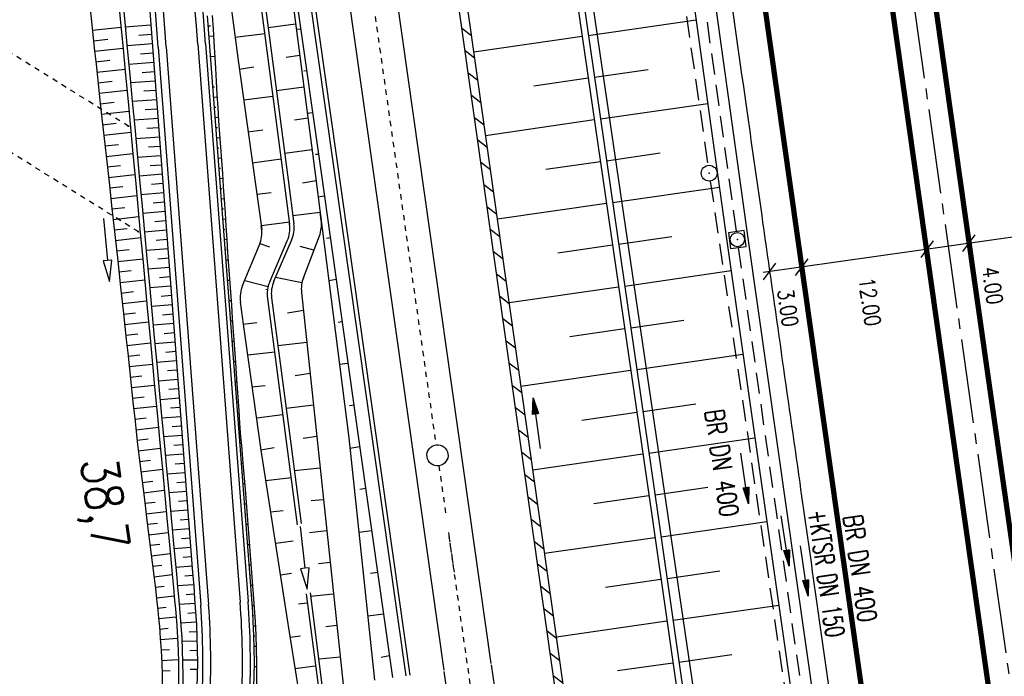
# Model space of a CAD drawing. Extents: x 446388 to 447135, y 445359 to 446567.
# Tile 55 of 80: x 446520 to 446613, y 446022 to 446084. Entities that reach past the tile are written whole.
import ezdxf
from ezdxf.enums import TextEntityAlignment as Align

# ---------------------------------------------------------------- set-up
doc = ezdxf.new("R2010")
doc.units = 0
doc.header["$LTSCALE"] = 2
doc.header["$MEASUREMENT"] = 0
for name, pattern in [('ACAD_ISO03W100', [0.5, 0.25, -0.25]), ('ACAD_ISO10W100W', [0.5, 0.25, -0.25]), ('ACHSE', [5.5, 4, -0.5, 0.5, -0.5]), ('AUSGEZOGEN', [0]), ('GESTRICH-X2', [1.5, 1, -0.5])]:
    doc.linetypes.add(name, pattern=pattern)
doc.layers.get('0').update_dxf_attribs({"linetype": 'AUSGEZOGEN'})
for name, color, linetype in [('202-GRENZL-BAB', 7, 'AUSGEZOGEN'), ('ACHSETOP', 250, 'ACHSE'), ('BOESCHG', 250, 'AUSGEZOGEN'), ('DB-Ausläufe_Dränageleitungen', 15, 'CONTINUOUS'), ('DB-Bahnachse', 7, 'CONTINUOUS'), ('DB-Gleisachse', 7, 'CONTINUOUS'), ('DB-GRABEN', 15, 'AUSGEZOGEN'), ('DB-Kabelanlagen', 15, 'CONTINUOUS'), ('DB-Vorhandene_Dränageleitungen', 15, 'CONTINUOUS'), ('DB-Wegboeschungen', 15, 'CONTINUOUS'), ('DB-Wege', 15, 'CONTINUOUS'), ('FBRTOP', 250, 'AUSGEZOGEN'), ('KANAL', 7, 'GESTRICH-X2'), ('MULDE', 250, 'AUSGEZOGEN'), ('PFEIL', 7, 'CONTINUOUS'), ('PFEILTOP', 200, 'AUSGEZOGEN'), ('Rinne', 200, 'CONTINUOUS'), ('SCHRIFT', 7, 'AUSGEZOGEN'), ('SCHSYMBOL', 200, 'AUSGEZOGEN'), ('TEXTO', 4, 'CONTINUOUS')]:
    doc.layers.add(name, color=color, linetype=linetype)
doc.styles.add('ROMANS', font='romans.shx', dxfattribs={"width": 0.8})

# ---------------------------------------------------------------- blocks, each defined once
blk = doc.blocks.new('GST')
at = {"color": 0}
blk.add_circle((0, 0), 0.75, dxfattribs=at)
blk.add_point((0, 0), dxfattribs=at)
blk = doc.blocks.new('10')
blk.add_blockref('GST', (0, 0))
blk = doc.blocks.new('20')
blk.add_lwpolyline([(-0.754, -0.751), (0.754, -0.751), (0.754, 0.75), (-0.754, 0.75)], close=True)
blk.add_circle((0, 0), 0.676)
blk.add_point((0, 0))
blk = doc.blocks.new('PFEIL2')
at = {"color": 0}
for p, q in [((0.88, 0.002), (-2.401, -0.012)), ((0.881, -0.271), (0.879, 0.276)), ((0.879, 0.276), (2.429, 0.009)), ((0.911, 0.27), (0.879, 0.265)), ((0.965, 0.261), (0.879, 0.246)), ((1.019, 0.252), (0.879, 0.228)), ((1.073, 0.242), (0.879, 0.209)), ((1.127, 0.233), (0.879, 0.191)), ((1.181, 0.224), (0.879, 0.172)), ((1.235, 0.214), (0.879, 0.154)), ((1.289, 0.205), (0.879, 0.135)), ((1.343, 0.196), (0.879, 0.117)), ((1.397, 0.187), (0.879, 0.098)), ((1.451, 0.177), (0.879, 0.08)), ((1.505, 0.168), (0.879, 0.061)), ((1.559, 0.159), (0.88, 0.043)), ((1.613, 0.149), (0.88, 0.024)), ((1.668, 0.14), (0.88, 0.006)), ((1.722, 0.131), (0.88, -0.013)), ((1.776, 0.121), (0.88, -0.031)), ((1.83, 0.112), (0.88, -0.05)), ((1.884, 0.103), (0.88, -0.068)), ((1.938, 0.094), (0.88, -0.087)), ((1.992, 0.084), (0.88, -0.105)), ((2.046, 0.075), (0.88, -0.124)), ((2.1, 0.066), (0.88, -0.142)), ((2.154, 0.056), (0.88, -0.161)), ((2.208, 0.047), (0.88, -0.179)), ((2.262, 0.038), (0.881, -0.198)), ((2.316, 0.029), (0.881, -0.216)), ((2.37, 0.019), (0.881, -0.235)), ((2.424, 0.01), (0.881, -0.253)), ((2.429, 0.009), (0.881, -0.271))]:
    blk.add_line(p, q, dxfattribs=at)

msp = doc.modelspace()

# ---------------------------------------------------------------- linework, layer by layer
msp.add_line((446625.571, 446065.133), (446590.468, 446060.143))
at = {"layer": '202-GRENZL-BAB', "flags": 128}
msp.add_lwpolyline([(446587.621, 445995.372), (446564.709, 446151.208)], dxfattribs=at)
at = {"layer": 'ACHSETOP'}
msp.add_lwpolyline([(446545.228, 446505.501), (446552.414, 446454.803), (446566.447, 446355.792), (446583.989, 446232.029), (446601.53, 446108.266), (446619.072, 445984.503), (446643.63, 445811.235), (446657.663, 445712.224), (446689.238, 445489.451), (446703.271, 445390.44), (446704.505, 445381.732)], dxfattribs=at)
at = {"layer": 'BOESCHG'}
for p, q in [((446573.921, 446082.618), (446584.126, 446084.097)), ((446563.074, 446081.063), (446573.338, 446082.551)), ((446573.336, 446082.551), (446573.338, 446082.551)), ((446568.772, 446077.848), (446573.912, 446078.593)), ((446573.911, 446078.593), (446573.912, 446078.593)), ((446574.495, 446078.659), (446579.586, 446079.397)), ((446575.069, 446074.7), (446585.228, 446076.174)), ((446564.192, 446073.142), (446574.486, 446074.634)), ((446574.484, 446074.634), (446574.486, 446074.634)), ((446575.643, 446070.742), (446580.711, 446071.477)), ((446569.905, 446069.928), (446575.06, 446070.676)), ((446575.059, 446070.676), (446575.06, 446070.676)), ((446576.217, 446066.783), (446586.331, 446068.25)), ((446565.31, 446065.22), (446575.634, 446066.717)), ((446575.632, 446066.717), (446575.634, 446066.717)), ((446571.038, 446062.009), (446576.208, 446062.758)), ((446576.207, 446062.758), (446576.208, 446062.758)), ((446576.791, 446062.825), (446581.836, 446063.556)), ((446577.365, 446058.866), (446587.442, 446060.327)), ((446566.427, 446057.298), (446576.782, 446058.8)), ((446576.78, 446058.8), (446576.782, 446058.8)), ((446577.939, 446054.907), (446582.972, 446055.637)), ((446572.171, 446054.089), (446577.356, 446054.841)), ((446577.355, 446054.841), (446577.356, 446054.841)), ((446578.513, 446050.949), (446588.568, 446052.407)), ((446567.545, 446049.377), (446577.93, 446050.883)), ((446577.928, 446050.882), (446577.93, 446050.883)), ((446573.304, 446046.17), (446578.504, 446046.924)), ((446578.503, 446046.924), (446578.504, 446046.924)), ((446579.087, 446046.99), (446584.109, 446047.718)), ((446579.661, 446043.032), (446589.694, 446044.486)), ((446568.662, 446041.455), (446579.078, 446042.965)), ((446579.076, 446042.965), (446579.078, 446042.965)), ((446580.235, 446039.073), (446585.246, 446039.8)), ((446574.436, 446038.251), (446579.652, 446039.007)), ((446579.651, 446039.007), (446579.652, 446039.007)), ((446580.805, 446035.114), (446590.823, 446036.549)), ((446569.778, 446033.551), (446580.222, 446035.048)), ((446580.22, 446035.047), (446580.222, 446035.048)), ((446575.563, 446030.339), (446580.789, 446031.088)), ((446580.788, 446031.088), (446580.789, 446031.088)), ((446581.372, 446031.154), (446586.379, 446031.872)), ((446581.94, 446027.195), (446591.949, 446028.629)), ((446570.895, 446025.63), (446581.357, 446027.129)), ((446581.355, 446027.128), (446581.357, 446027.129)), ((446582.507, 446023.235), (446587.509, 446023.952)), ((446576.689, 446022.419), (446581.924, 446023.169)), ((446581.923, 446023.169), (446581.924, 446023.169))]:
    msp.add_line(p, q, dxfattribs=at)
msp.add_lwpolyline([(446518.305, 446501.685), (446524.125, 446462.778), (446528.373, 446430.849), (446535.958, 446378.312), (446541.105, 446341.386), (446544.692, 446289.887), (446549.645, 446250.914), (446555.946, 446206.569), (446561.843, 446164.276), (446568.221, 446118.013), (446572.872, 446085.753, 0.000201), (446572.872, 446085.753), (446579.921, 446037.139), (446587.407, 445984.893), (446591.432, 445950.432)], format="xyb", dxfattribs=at)
msp.add_lwpolyline([(446518.888, 446501.767), (446524.708, 446462.862), (446528.956, 446430.929), (446536.541, 446378.396), (446541.689, 446341.457), (446545.278, 446289.936), (446550.229, 446250.99), (446556.529, 446206.651), (446562.426, 446164.357), (446568.804, 446118.094), (446573.455, 446085.837), (446580.504, 446037.223), (446587.99, 445984.973), (446592.017, 445950.5)], dxfattribs=at)
at = {"layer": 'DB-Ausläufe_Dränageleitungen', "linetype": 'Continuous'}
for centre in [(446530.346, 446074.031), (446531.278, 446064.031)]:
    msp.add_ellipse(centre, major_axis=(-0.0638, 0.0395), ratio=0.5, start_param=3.141593, end_param=9.424778, dxfattribs=at)
at = {"layer": 'DB-Bahnachse', "linetype": 'ACAD_ISO10W100W'}
for p, q in [((446545.738, 446140.845), (446559.49, 446043.815)), ((446559.77, 446041.834), (446560.447, 446037.063)), ((446560.668, 446035.501), (446562.473, 446022.766)), ((446560.727, 446035.085), (446561.201, 446031.741)), ((446562.5, 446022.65), (446563.784, 446013.592))]:
    msp.add_line(p, q, dxfattribs=at)
at = {"layer": 'DB-Bahnachse', "linetype": 'Continuous'}
msp.add_ellipse((446559.636, 446042.825), major_axis=(-0.707, 0.707), ratio=1, start_param=2.496493, end_param=8.779678, dxfattribs=at)
at = {"layer": 'DB-Gleisachse', "linetype": 'Continuous'}
for p, q in [((446549.404, 446131.011), (446564.701, 446023.081)), ((446544.948, 446130.381), (446560.245, 446022.45)), ((446564.727, 446022.967), (446578.601, 445925.109)), ((446560.25, 446022.331), (446572.995, 445932.413))]:
    msp.add_line(p, q, dxfattribs=at)
at = {"layer": 'DB-GRABEN', "linetype": 'Continuous'}
for p, q in [((446541.346, 446120.758), (446548.091, 446069.274)), ((446535.793, 446118.024), (446540.78, 446080.034)), ((446541.842, 446093.624), (446545.091, 446068.874)), ((446542.242, 446093.674), (446545.491, 446068.924)), ((446545.142, 446094.124), (446548.641, 446069.374)), ((446546.192, 446083.674), (446543.592, 446083.324)), ((446546.692, 446083.224), (446546.242, 446083.174)), ((446543.292, 446082.774), (446540.465, 446082.427)), ((446546.592, 446080.724), (446545.292, 446080.524)), ((446540.78, 446080.034), (446542.391, 446068.474)), ((446540.842, 446079.424), (446542.242, 446079.624)), ((446547.242, 446079.274), (446546.992, 446079.224)), ((446546.992, 446077.724), (446544.392, 446077.374)), ((446544.041, 446076.824), (446541.291, 446076.474)), ((446547.791, 446075.274), (446547.291, 446075.224)), ((446547.391, 446074.774), (446546.091, 446074.574)), ((446541.691, 446073.474), (446543.091, 446073.674)), ((446547.741, 446071.774), (446545.191, 446071.424)), ((446548.341, 446071.324), (446548.091, 446071.324)), ((446544.841, 446070.874), (446542.091, 446070.524)), ((446548.091, 446069.274), (446551.241, 446044.474)), ((446548.641, 446069.374), (446552.141, 446044.624)), ((446542.391, 446068.474), (446542.991, 446064.23)), ((446545.091, 446068.874), (446545.636, 446064.716)), ((446545.491, 446068.924), (446546.035, 446064.772)), ((446548.141, 446068.824), (446546.841, 446068.624)), ((446542.541, 446067.574), (446543.891, 446067.724)), ((446548.891, 446067.374), (446548.341, 446067.274)), ((446548.541, 446065.824), (446545.941, 446065.524)), ((446548.626, 446065.062), (446548.53, 446065.822)), ((446545.641, 446064.924), (446542.941, 446064.574)), ((446545.636, 446064.716), (446545.609, 446064.92)), ((446542.981, 446064.319), (446542.946, 446064.575)), ((446541.173, 446058.907), (446542.778, 446062.766)), ((446542.826, 446062.889), (446543.734, 446062.573)), ((446543.749, 446059.277), (446545.416, 446063.136)), ((446544.148, 446059.334), (446545.815, 446063.193)), ((446546.938, 446059.651), (446548.452, 446063.613)), ((446549.491, 446063.424), (446549.141, 446063.374)), ((446547.941, 446062.275), (446546.631, 446062.622)), ((446541.378, 446059.398), (446543.593, 446058.817)), ((446546.796, 446059.157), (446544.291, 446059.666)), ((446550.041, 446059.474), (446549.341, 446059.374)), ((446543.416, 446058.554), (446543.421, 446058.518)), ((446546.757, 446058.262), (446550.71, 446021.106)), ((446541.255, 446055.258), (446540.971, 446057.352)), ((446543.528, 446057.698), (446545.368, 446043.654)), ((446543.927, 446057.754), (446545.768, 446043.704)), ((446546.938, 446056.547), (446545.419, 446056.304)), ((446541.219, 446055.254), (446542.519, 446055.404)), ((446541.229, 446055.255), (446542.918, 446043.304)), ((446550.591, 446055.474), (446550.241, 446055.424)), ((446547.26, 446053.526), (446544.519, 446053.204)), ((446544.219, 446052.604), (446541.669, 446052.304)), ((446551.141, 446051.524), (446550.341, 446051.424)), ((446547.573, 446050.579), (446546.169, 446050.354)), ((446542.069, 446049.304), (446543.319, 446049.454)), ((446547.893, 446047.563), (446545.318, 446047.254)), ((446551.741, 446047.574), (446551.291, 446047.524)), ((446544.968, 446046.654), (446542.518, 446046.354)), ((446548.208, 446044.61), (446546.918, 446044.404)), ((446551.241, 446044.474), (446553.682, 446021.525)), ((446552.141, 446044.624), (446555.373, 446021.764)), ((446542.918, 446043.354), (446544.168, 446043.554)), ((446542.918, 446043.304), (446545.416, 446027.27)), ((446545.368, 446043.654), (446546.34, 446036.239)), ((446545.768, 446043.704), (446546.715, 446036.366)), ((446552.291, 446043.624), (446551.341, 446043.474)), ((446548.518, 446041.604), (446546.068, 446041.354)), ((446545.768, 446040.704), (446543.368, 446040.404)), ((446552.841, 446039.674), (446552.291, 446039.574)), ((446548.818, 446038.604), (446547.668, 446038.504)), ((446543.818, 446037.454), (446545.018, 446037.604)), ((446546.632, 446036.09), (446547.074, 446032.115)), ((446553.39, 446035.674), (446552.19, 446035.524)), ((446549.118, 446035.654), (446547.506, 446035.475)), ((446545.968, 446034.679), (446544.318, 446034.454)), ((446547.074, 446032.115), (446546.676, 446032.071)), ((446546.676, 446032.071), (446547.295, 446030.127)), ((446547.471, 446032.159), (446547.074, 446032.115)), ((446547.295, 446030.127), (446547.471, 446032.159)), ((446549.468, 446032.654), (446548.368, 446032.554)), ((446544.768, 446031.504), (446545.818, 446031.654)), ((446553.99, 446031.724), (446553.29, 446031.624)), ((446547.195, 446029.709), (446548.366, 446020.775)), ((446547.565, 446029.781), (446548.72, 446020.825)), ((446549.768, 446029.654), (446547.618, 446029.454)), ((446547.318, 446028.804), (446546.468, 446028.704)), ((446545.368, 446027.454), (446546.467, 446020.506)), ((446554.54, 446027.774), (446553.04, 446027.574)), ((446550.118, 446026.704), (446549.068, 446026.554)), ((446545.668, 446025.604), (446546.668, 446025.704)), ((446550.418, 446023.704), (446548.418, 446023.504)), ((446555.09, 446023.824), (446554.29, 446023.674)), ((446548.068, 446022.854), (446546.118, 446022.604))]:
    msp.add_line(p, q, dxfattribs=at)
for centre, start_param, end_param in [((446542.662, 446064.326), 3.519278, 4.05727), ((446543.061, 446064.382), 3.519278, 4.057271), ((446545.65, 446064.685), 3.561869, 4.053304), ((446540.008, 446063.918), 3.533037, 4.061002), ((446546.503, 446058.088), 0.377685, 0.915678), ((446546.902, 446058.144), 0.377685, 0.915678), ((446549.74, 446058.58), 0.420276, 0.891398), ((446543.944, 446057.755), 0.391445, 0.920374)]:
    msp.add_ellipse(centre, major_axis=(-2.121, 2.121), ratio=1, start_param=start_param, end_param=end_param, dxfattribs=at)
at = {"layer": 'DB-Kabelanlagen', "linetype": 'Continuous'}
for p, q in [((446499.369, 446425.965), (446556.631, 446021.938)), ((446499.765, 446426.022), (446557.027, 446021.994))]:
    msp.add_line(p, q, dxfattribs=at)
at = {"layer": 'DB-Vorhandene_Dränageleitungen', "linetype": 'ACAD_ISO03W100'}
for p, q in [((446530.41, 446073.992), (446502.043, 446091.671)), ((446531.342, 446063.992), (446502.995, 446081.659))]:
    msp.add_line(p, q, dxfattribs=at)
at = {"layer": 'DB-Wegboeschungen', "linetype": 'Continuous'}
for p, q in [((446526.649, 446086.088), (446526.891, 446083.613)), ((446529.395, 446086.306), (446529.633, 446083.826)), ((446529.794, 446086.338), (446530.032, 446083.857)), ((446532.276, 446086.535), (446532.472, 446084.047)), ((446537.823, 446084.463), (446538.015, 446081.966)), ((446538.307, 446084.501), (446538.382, 446083.25)), ((446526.891, 446083.613), (446527.026, 446082.377)), ((446526.944, 446083.115), (446529.673, 446083.411)), ((446529.633, 446083.826), (446529.867, 446081.346)), ((446530.032, 446083.857), (446530.266, 446081.377)), ((446532.507, 446083.596), (446530.075, 446083.407)), ((446532.472, 446084.047), (446532.663, 446081.559)), ((446537.897, 446083.51), (446538.131, 446083.527)), ((446538.382, 446083.25), (446538.457, 446082)), ((446527.026, 446082.377), (446527.164, 446081.141)), ((446532.575, 446082.712), (446531.366, 446082.618)), ((446537.971, 446082.546), (446538.422, 446082.58)), ((446527.055, 446082.115), (446528.411, 446082.266)), ((446527.166, 446081.119), (446529.86, 446081.419)), ((446532.642, 446081.828), (446530.241, 446081.642)), ((446530.266, 446081.377), (446530.498, 446078.888)), ((446532.663, 446081.559), (446532.852, 446079.067)), ((446538.015, 446081.966), (446538.204, 446079.473)), ((446538.457, 446082), (446538.604, 446079.504)), ((446527.164, 446081.141), (446527.3, 446079.898)), ((446529.867, 446081.346), (446530.099, 446078.857)), ((446532.71, 446080.944), (446531.517, 446080.852)), ((446538.117, 446080.619), (446538.537, 446080.65)), ((446527.276, 446080.122), (446528.615, 446080.272)), ((446527.3, 446079.898), (446527.436, 446078.655)), ((446532.777, 446080.06), (446530.406, 446079.876)), ((446538.604, 446079.504), (446538.677, 446078.256)), ((446527.384, 446079.126), (446530.046, 446079.423)), ((446527.436, 446078.655), (446527.572, 446077.411)), ((446530.099, 446078.857), (446530.331, 446076.368)), ((446530.498, 446078.888), (446530.73, 446076.398)), ((446532.844, 446079.176), (446531.666, 446079.085)), ((446532.852, 446079.067), (446533.042, 446076.574)), ((446538.204, 446079.473), (446538.394, 446076.98)), ((446527.493, 446078.13), (446528.816, 446078.277)), ((446532.911, 446078.292), (446530.57, 446078.111)), ((446538.337, 446077.729), (446538.522, 446077.742)), ((446538.677, 446078.256), (446538.751, 446077.008)), ((446527.572, 446077.411), (446527.708, 446076.168)), ((446527.602, 446077.133), (446530.232, 446077.427)), ((446532.979, 446077.408), (446531.816, 446077.318)), ((446538.394, 446076.98), (446538.583, 446074.488)), ((446538.41, 446076.765), (446538.765, 446076.791)), ((446538.751, 446077.008), (446538.829, 446075.76)), ((446527.708, 446076.168), (446527.98, 446073.682)), ((446527.711, 446076.137), (446529.018, 446076.283)), ((446530.331, 446076.368), (446530.563, 446073.878)), ((446530.73, 446076.398), (446530.962, 446073.908)), ((446533.046, 446076.524), (446530.735, 446076.345)), ((446533.042, 446076.574), (446533.231, 446074.081)), ((446538.484, 446075.802), (446538.654, 446075.814)), ((446527.82, 446075.141), (446530.419, 446075.43)), ((446533.113, 446075.64), (446531.965, 446075.551)), ((446538.557, 446074.838), (446538.889, 446074.863)), ((446538.829, 446075.76), (446538.912, 446074.513)), ((446527.929, 446074.144), (446529.221, 446074.288)), ((446533.18, 446074.756), (446530.9, 446074.579)), ((446530.962, 446073.908), (446531.194, 446071.419)), ((446533.231, 446074.081), (446533.421, 446071.588)), ((446538.583, 446074.488), (446538.773, 446071.995)), ((446538.912, 446074.513), (446539, 446073.266)), ((446527.98, 446073.682), (446528.254, 446071.195)), ((446528.039, 446073.148), (446530.605, 446073.434)), ((446530.563, 446073.878), (446530.796, 446071.389)), ((446533.315, 446072.988), (446531.064, 446072.814)), ((446533.247, 446073.872), (446532.115, 446073.784)), ((446538.63, 446073.875), (446538.793, 446073.887)), ((446539, 446073.266), (446539.09, 446072.019)), ((446528.148, 446072.152), (446529.423, 446072.294)), ((446533.382, 446072.104), (446532.264, 446072.018)), ((446538.703, 446072.911), (446539.024, 446072.935)), ((446528.254, 446071.195), (446528.53, 446068.709)), ((446528.258, 446071.156), (446530.791, 446071.438)), ((446530.796, 446071.389), (446531.028, 446068.899)), ((446531.194, 446071.419), (446531.427, 446068.929)), ((446533.449, 446071.22), (446531.229, 446071.048)), ((446533.421, 446071.588), (446533.61, 446069.095)), ((446538.773, 446071.995), (446538.962, 446069.502)), ((446538.776, 446071.948), (446538.935, 446071.959)), ((446539.09, 446072.019), (446539.179, 446070.772)), ((446528.369, 446070.16), (446529.626, 446070.3)), ((446533.516, 446070.336), (446532.414, 446070.251)), ((446538.85, 446070.984), (446539.162, 446071.007)), ((446539.179, 446070.772), (446539.267, 446069.525)), ((446528.479, 446069.163), (446530.977, 446069.442)), ((446533.583, 446069.452), (446531.394, 446069.283)), ((446538.923, 446070.021), (446539.077, 446070.032)), ((446538.962, 446069.502), (446539.152, 446067.009)), ((446539.267, 446069.525), (446539.356, 446068.278)), ((446528.53, 446068.709), (446528.806, 446066.223)), ((446528.59, 446068.167), (446529.83, 446068.305)), ((446531.028, 446068.899), (446531.26, 446066.409)), ((446531.427, 446068.929), (446531.659, 446066.44)), ((446533.651, 446068.568), (446532.563, 446068.484)), ((446533.61, 446069.095), (446533.8, 446066.602)), ((446538.996, 446069.057), (446539.299, 446069.079)), ((446528.701, 446067.171), (446531.163, 446067.446)), ((446533.718, 446067.684), (446531.558, 446067.517)), ((446539.069, 446068.094), (446539.218, 446068.105)), ((446539.356, 446068.278), (446539.443, 446067.031)), ((446531.659, 446066.44), (446531.891, 446063.95)), ((446533.785, 446066.8), (446532.713, 446066.717)), ((446533.8, 446066.602), (446533.989, 446064.11)), ((446539.143, 446067.13), (446539.435, 446067.152)), ((446539.152, 446067.009), (446539.341, 446064.516)), ((446539.443, 446067.031), (446539.526, 446065.784)), ((446528.806, 446066.223), (446529.08, 446063.736)), ((446528.811, 446066.175), (446530.034, 446066.311)), ((446531.26, 446066.409), (446531.492, 446063.92)), ((446533.852, 446065.916), (446531.723, 446065.751)), ((446539.216, 446066.167), (446539.358, 446066.177)), ((446539.526, 446065.784), (446539.606, 446064.537)), ((446528.017, 446065.274), (446528.39, 446061.291)), ((446528.921, 446065.179), (446531.35, 446065.449)), ((446533.919, 446065.032), (446532.862, 446064.951)), ((446539.289, 446065.203), (446539.562, 446065.223)), ((446529.031, 446064.183), (446530.237, 446064.317)), ((446529.08, 446063.736), (446529.353, 446061.25)), ((446531.492, 446063.92), (446531.724, 446061.43)), ((446533.987, 446064.148), (446531.888, 446063.986)), ((446531.891, 446063.95), (446532.123, 446061.461)), ((446533.989, 446064.11), (446534.179, 446061.617)), ((446539.341, 446064.516), (446539.531, 446062.024)), ((446539.362, 446064.239), (446539.493, 446064.249)), ((446539.606, 446064.537), (446539.684, 446063.289)), ((446529.141, 446063.186), (446531.536, 446063.453)), ((446534.054, 446063.264), (446533.012, 446063.184)), ((446539.436, 446063.276), (446539.683, 446063.294)), ((446539.684, 446063.289), (446539.762, 446062.041)), ((446529.25, 446062.19), (446530.439, 446062.323)), ((446534.121, 446062.38), (446532.052, 446062.22)), ((446539.509, 446062.312), (446539.626, 446062.321)), ((446539.531, 446062.024), (446539.72, 446059.531)), ((446539.762, 446062.041), (446539.845, 446060.794)), ((446528.39, 446061.291), (446527.992, 446061.254)), ((446527.992, 446061.254), (446528.576, 446059.3)), ((446528.788, 446061.328), (446528.39, 446061.291)), ((446528.576, 446059.3), (446528.788, 446061.328)), ((446529.353, 446061.25), (446529.624, 446058.763)), ((446529.359, 446061.194), (446531.722, 446061.457)), ((446531.724, 446061.43), (446531.956, 446058.941)), ((446532.123, 446061.461), (446532.355, 446058.971)), ((446534.188, 446061.497), (446533.161, 446061.417)), ((446534.179, 446061.617), (446534.368, 446059.124)), ((446539.582, 446061.349), (446539.806, 446061.365)), ((446529.468, 446060.197), (446530.641, 446060.328)), ((446534.255, 446060.613), (446532.217, 446060.455)), ((446539.655, 446060.385), (446539.763, 446060.393)), ((446539.845, 446060.794), (446539.931, 446059.547)), ((446529.576, 446059.201), (446531.908, 446059.461)), ((446534.322, 446059.729), (446533.311, 446059.65)), ((446534.368, 446059.124), (446534.558, 446056.631)), ((446539.72, 446059.531), (446539.91, 446057.038)), ((446539.729, 446059.422), (446539.939, 446059.437)), ((446539.931, 446059.547), (446540.023, 446058.3)), ((446529.624, 446058.763), (446529.894, 446056.277)), ((446529.685, 446058.205), (446530.843, 446058.334)), ((446531.956, 446058.941), (446532.189, 446056.451)), ((446532.355, 446058.971), (446532.588, 446056.481)), ((446534.39, 446058.845), (446532.382, 446058.689)), ((446539.802, 446058.458), (446539.906, 446058.466)), ((446540.023, 446058.3), (446540.115, 446057.054)), ((446529.793, 446057.208), (446532.094, 446057.465)), ((446534.457, 446057.961), (446533.46, 446057.883)), ((446539.875, 446057.495), (446540.081, 446057.51)), ((446529.894, 446056.277), (446530.164, 446053.79)), ((446529.901, 446056.212), (446531.044, 446056.339)), ((446532.189, 446056.451), (446532.421, 446053.962)), ((446534.524, 446057.077), (446532.546, 446056.923)), ((446532.588, 446056.481), (446532.82, 446053.992)), ((446534.591, 446056.193), (446533.61, 446056.117)), ((446534.558, 446056.631), (446534.747, 446054.138)), ((446539.91, 446057.038), (446540.099, 446054.545)), ((446539.948, 446056.531), (446540.05, 446056.539)), ((446540.115, 446057.054), (446540.203, 446055.807)), ((446530.009, 446055.215), (446532.28, 446055.468)), ((446534.658, 446055.309), (446532.711, 446055.158)), ((446540.022, 446055.568), (446540.218, 446055.582)), ((446540.203, 446055.807), (446540.288, 446054.56)), ((446530.118, 446054.219), (446531.245, 446054.345)), ((446534.726, 446054.425), (446533.759, 446054.35)), ((446540.095, 446054.604), (446540.19, 446054.611)), ((446540.099, 446054.545), (446540.289, 446052.052)), ((446540.288, 446054.56), (446540.462, 446052.066)), ((446530.164, 446053.79), (446530.3, 446052.547)), ((446530.226, 446053.223), (446532.466, 446053.472)), ((446532.421, 446053.962), (446532.653, 446051.472)), ((446532.82, 446053.992), (446533.052, 446051.502)), ((446534.793, 446053.541), (446532.876, 446053.392)), ((446534.747, 446054.138), (446534.937, 446051.646)), ((446540.168, 446053.641), (446540.351, 446053.654)), ((446530.3, 446052.547), (446530.434, 446051.303)), ((446534.86, 446052.657), (446533.909, 446052.583)), ((446540.241, 446052.677), (446540.33, 446052.684)), ((446530.335, 446052.226), (446531.447, 446052.35)), ((446534.927, 446051.773), (446533.04, 446051.627)), ((446534.937, 446051.646), (446535.126, 446049.153)), ((446540.289, 446052.052), (446540.478, 446049.56)), ((446540.315, 446051.714), (446540.486, 446051.726)), ((446540.462, 446052.066), (446540.638, 446049.572)), ((446530.434, 446051.303), (446530.568, 446050.06)), ((446530.442, 446051.23), (446532.653, 446051.476)), ((446532.653, 446051.472), (446532.885, 446048.982)), ((446533.052, 446051.502), (446533.284, 446049.013)), ((446534.994, 446050.889), (446534.059, 446050.816)), ((446540.388, 446050.75), (446540.471, 446050.756)), ((446530.549, 446050.237), (446531.647, 446050.356)), ((446530.568, 446050.06), (446530.7, 446048.816)), ((446535.062, 446050.005), (446533.205, 446049.861)), ((446540.461, 446049.787), (446540.622, 446049.799)), ((446530.654, 446049.244), (446532.839, 446049.473)), ((446530.7, 446048.816), (446530.831, 446047.573)), ((446532.885, 446048.982), (446533.117, 446046.493)), ((446533.284, 446049.013), (446533.516, 446046.523)), ((446535.129, 446049.121), (446534.208, 446049.049)), ((446535.126, 446049.153), (446535.316, 446046.66)), ((446540.478, 446049.56), (446540.668, 446047.067)), ((446540.534, 446048.823), (446540.612, 446048.829)), ((446540.638, 446049.572), (446540.727, 446048.325)), ((446530.76, 446048.251), (446531.846, 446048.361)), ((446535.196, 446048.237), (446533.37, 446048.095)), ((446540.608, 446047.86), (446540.759, 446047.871)), ((446540.727, 446048.325), (446540.815, 446047.078)), ((446530.831, 446047.573), (446530.962, 446046.329)), ((446530.865, 446047.254), (446533.026, 446047.473)), ((446535.263, 446047.353), (446534.358, 446047.283)), ((446540.668, 446047.067), (446540.857, 446044.574)), ((446540.681, 446046.896), (446540.754, 446046.901)), ((446540.815, 446047.078), (446540.903, 446045.831)), ((446530.962, 446046.329), (446531.094, 446045.085)), ((446530.97, 446046.254), (446532.045, 446046.366)), ((446533.117, 446046.493), (446533.349, 446044.003)), ((446533.516, 446046.523), (446533.748, 446044.034)), ((446535.33, 446046.469), (446533.534, 446046.33)), ((446535.316, 446046.66), (446535.505, 446044.167)), ((446540.754, 446045.933), (446540.895, 446045.943)), ((446531.076, 446045.253), (446533.211, 446045.484)), ((446531.094, 446045.085), (446531.23, 446043.842)), ((446535.398, 446045.585), (446534.507, 446045.516)), ((446540.903, 446045.831), (446540.996, 446044.585)), ((446531.184, 446044.25), (446532.244, 446044.372)), ((446535.465, 446044.701), (446533.699, 446044.564)), ((446535.505, 446044.167), (446535.695, 446041.674)), ((446540.827, 446044.969), (446540.896, 446044.974)), ((446540.857, 446044.574), (446541.047, 446042.081)), ((446540.996, 446044.585), (446541.065, 446043.754)), ((446531.23, 446043.842), (446531.378, 446042.6)), ((446531.299, 446043.25), (446533.397, 446043.499)), ((446533.349, 446044.003), (446533.582, 446041.514)), ((446533.748, 446044.034), (446533.981, 446041.544)), ((446535.532, 446043.817), (446534.657, 446043.749)), ((446540.901, 446044.006), (446541.043, 446044.016)), ((446541.065, 446043.754), (446541.137, 446042.924)), ((446531.378, 446042.6), (446531.532, 446041.358)), ((446531.421, 446042.252), (446532.455, 446042.378)), ((446535.599, 446042.933), (446533.864, 446042.798)), ((446540.974, 446043.042), (446541.05, 446043.048)), ((446541.137, 446042.924), (446541.209, 446042.094)), ((446531.532, 446041.358), (446531.689, 446040.116)), ((446531.545, 446041.257), (446533.582, 446041.506)), ((446533.582, 446041.514), (446533.814, 446039.024)), ((446533.981, 446041.544), (446534.213, 446039.054)), ((446535.666, 446042.049), (446534.806, 446041.982)), ((446535.695, 446041.674), (446535.884, 446039.182)), ((446541.047, 446042.078), (446541.21, 446042.09)), ((446541.047, 446042.081), (446541.236, 446039.588)), ((446541.209, 446042.094), (446541.416, 446039.602)), ((446531.671, 446040.263), (446532.673, 446040.385)), ((446535.734, 446041.165), (446534.028, 446041.033)), ((446541.12, 446041.115), (446541.206, 446041.121)), ((446531.689, 446040.116), (446531.846, 446038.875)), ((446531.796, 446039.268), (446533.769, 446039.509)), ((446535.801, 446040.281), (446534.956, 446040.216)), ((446541.194, 446040.151), (446541.371, 446040.165)), ((446541.236, 446039.588), (446541.426, 446037.096)), ((446541.416, 446039.602), (446541.513, 446038.356)), ((446531.846, 446038.875), (446532.16, 446036.391)), ((446533.814, 446039.024), (446534.046, 446036.535)), ((446535.868, 446039.397), (446534.193, 446039.267)), ((446534.213, 446039.054), (446534.445, 446036.565)), ((446535.935, 446038.513), (446535.105, 446038.449)), ((446535.884, 446039.182), (446536.074, 446036.689)), ((446541.267, 446039.188), (446541.357, 446039.195)), ((446531.922, 446038.274), (446532.892, 446038.393)), ((446536.002, 446037.629), (446534.357, 446037.502)), ((446541.34, 446038.224), (446541.522, 446038.238)), ((446541.513, 446038.356), (446541.609, 446037.109)), ((446532.048, 446037.28), (446533.955, 446037.513)), ((446536.07, 446036.745), (446535.255, 446036.682)), ((446536.074, 446036.689), (446536.263, 446034.196)), ((446541.413, 446037.261), (446541.505, 446037.268)), ((446541.426, 446037.096), (446541.615, 446034.603)), ((446541.609, 446037.109), (446541.705, 446035.863)), ((446532.16, 446036.391), (446532.317, 446035.15)), ((446532.174, 446036.285), (446533.111, 446036.4)), ((446534.046, 446036.535), (446534.278, 446034.045)), ((446534.445, 446036.565), (446534.677, 446034.075)), ((446536.137, 446035.861), (446534.522, 446035.736)), ((446541.487, 446036.297), (446541.67, 446036.311)), ((446541.705, 446035.863), (446541.801, 446034.617)), ((446532.299, 446035.291), (446534.141, 446035.516)), ((446532.317, 446035.15), (446532.474, 446033.908)), ((446536.204, 446034.977), (446535.404, 446034.915)), ((446541.56, 446035.334), (446541.652, 446035.341)), ((446532.425, 446034.297), (446533.33, 446034.407)), ((446532.474, 446033.908), (446532.631, 446032.666)), ((446534.278, 446034.045), (446534.51, 446031.555)), ((446534.677, 446034.075), (446534.909, 446031.586)), ((446536.271, 446034.093), (446534.687, 446033.97)), ((446536.263, 446034.196), (446536.453, 446031.703)), ((446541.615, 446034.603), (446541.71, 446033.356)), ((446541.633, 446034.37), (446541.819, 446034.384)), ((446541.801, 446034.617), (446541.897, 446033.371)), ((446532.551, 446033.302), (446534.327, 446033.519)), ((446536.338, 446033.209), (446535.554, 446033.148)), ((446541.706, 446033.407), (446541.8, 446033.414)), ((446541.71, 446033.356), (446541.805, 446032.11)), ((446541.897, 446033.371), (446541.993, 446032.124)), ((446532.631, 446032.666), (446532.782, 446031.424)), ((446532.675, 446032.311), (446533.548, 446032.414)), ((446536.405, 446032.325), (446534.851, 446032.205)), ((446541.779, 446032.443), (446541.968, 446032.457)), ((446541.805, 446032.11), (446541.9, 446030.864)), ((446541.993, 446032.124), (446542.09, 446030.878)), ((446532.782, 446031.424), (446532.923, 446030.181)), ((446532.794, 446031.32), (446534.514, 446031.516)), ((446534.51, 446031.555), (446534.627, 446030.311)), ((446534.909, 446031.586), (446535.026, 446030.341)), ((446536.473, 446031.441), (446535.703, 446031.382)), ((446536.453, 446031.703), (446536.548, 446030.457)), ((446541.853, 446031.48), (446541.948, 446031.487)), ((446532.907, 446030.327), (446533.757, 446030.421)), ((446532.923, 446030.181), (446533.058, 446028.938)), ((446534.627, 446030.311), (446534.743, 446029.066)), ((446536.54, 446030.557), (446535.016, 446030.439)), ((446535.026, 446030.341), (446535.141, 446029.096)), ((446536.548, 446030.457), (446536.642, 446029.21)), ((446541.9, 446030.864), (446541.994, 446029.617)), ((446541.927, 446030.516), (446542.117, 446030.53)), ((446542.09, 446030.878), (446542.186, 446029.632)), ((446533.015, 446029.331), (446534.701, 446029.517)), ((446536.608, 446029.673), (446535.853, 446029.615)), ((446536.642, 446029.21), (446536.702, 446028.402)), ((446541.994, 446029.617), (446542.057, 446028.765)), ((446541.999, 446029.553), (446542.095, 446029.56)), ((446542.186, 446029.632), (446542.249, 446028.778)), ((446533.058, 446028.938), (446533.142, 446028.161)), ((446533.123, 446028.338), (446533.958, 446028.426)), ((446534.743, 446029.066), (446534.815, 446028.274)), ((446534.815, 446028.274), (446534.883, 446027.483)), ((446535.141, 446029.096), (446535.214, 446028.301)), ((446536.674, 446028.786), (446535.18, 446028.676)), ((446535.214, 446028.301), (446535.282, 446027.506)), ((446536.702, 446028.402), (446536.757, 446027.594)), ((446542.057, 446028.765), (446542.115, 446027.912)), ((446542.069, 446028.59), (446542.262, 446028.602)), ((446542.249, 446028.778), (446542.309, 446027.923)), ((446533.142, 446028.161), (446533.223, 446027.384)), ((446533.223, 446027.384), (446533.297, 446026.606)), ((446533.226, 446027.348), (446534.881, 446027.51)), ((446534.883, 446027.483), (446534.944, 446026.69)), ((446535.282, 446027.506), (446535.344, 446026.71)), ((446536.737, 446027.896), (446535.997, 446027.848)), ((446536.757, 446027.594), (446536.804, 446026.785)), ((446542.115, 446027.912), (446542.165, 446027.058)), ((446542.132, 446027.626), (446542.23, 446027.632)), ((446542.309, 446027.923), (446542.362, 446027.068)), ((446533.297, 446026.606), (446533.389, 446025.463)), ((446533.318, 446026.36), (446534.138, 446026.43)), ((446534.944, 446026.69), (446535.016, 446025.519)), ((446536.792, 446027.002), (446535.328, 446026.924)), ((446535.344, 446026.71), (446535.416, 446025.533)), ((446536.804, 446026.785), (446536.856, 446025.582)), ((446542.165, 446027.058), (446542.22, 446025.766)), ((446542.184, 446026.663), (446542.383, 446026.672)), ((446542.362, 446027.068), (446542.426, 446025.773)), ((446533.389, 446025.463), (446533.463, 446024.319)), ((446533.395, 446025.371), (446535.017, 446025.49)), ((446535.016, 446025.519), (446535.067, 446024.347)), ((446535.416, 446025.533), (446535.467, 446024.354)), ((446536.836, 446026.108), (446536.111, 446026.078)), ((446536.856, 446025.582), (446536.887, 446024.379)), ((446542.22, 446025.766), (446542.253, 446024.473)), ((446542.222, 446025.699), (446542.326, 446025.702)), ((446542.426, 446025.773), (446542.473, 446024.477)), ((446536.867, 446025.213), (446535.433, 446025.172)), ((446542.248, 446024.734), (446542.464, 446024.738)), ((446533.459, 446024.381), (446534.261, 446024.429)), ((446533.463, 446024.319), (446533.52, 446023.172)), ((446535.067, 446024.347), (446535.099, 446023.173)), ((446535.467, 446024.354), (446535.499, 446023.174)), ((446536.888, 446024.318), (446536.178, 446024.306)), ((446536.887, 446024.379), (446536.898, 446023.175)), ((446542.253, 446024.473), (446542.265, 446023.18)), ((446542.262, 446023.769), (446542.376, 446023.77)), ((446542.473, 446024.477), (446542.502, 446023.18)), ((446533.51, 446023.393), (446535.093, 446023.463)), ((446533.52, 446023.172), (446533.559, 446022.024)), ((446535.099, 446023.173), (446535.112, 446021.999)), ((446536.897, 446023.423), (446535.494, 446023.417)), ((446535.499, 446023.174), (446535.512, 446021.993)), ((446536.898, 446023.175), (446536.889, 446021.971)), ((446542.265, 446023.18), (446542.256, 446021.887)), ((446542.264, 446022.805), (446542.507, 446022.803)), ((446542.502, 446023.18), (446542.513, 446021.883)), ((446533.548, 446022.405), (446534.329, 446022.427)), ((446533.559, 446022.024), (446533.579, 446020.874)), ((446535.112, 446021.999), (446535.079, 446019.65)), ((446535.512, 446021.993), (446535.479, 446019.631)), ((446536.895, 446022.527), (446536.202, 446022.533)), ((446536.889, 446021.971), (446536.811, 446019.565)), ((446542.256, 446021.887), (446542.191, 446019.903)), ((446542.513, 446021.883), (446542.504, 446020.585))]:
    msp.add_line(p, q, dxfattribs=at)
at = {"layer": 'DB-Wege', "linetype": 'Continuous'}
for p, q in [((446533.193, 446081.492), (446537.212, 446028.621)), ((446533.941, 446081.549), (446537.96, 446028.678)), ((446536.932, 446081.776), (446540.951, 446028.905)), ((446537.68, 446081.833), (446541.699, 446028.962))]:
    msp.add_line(p, q, dxfattribs=at)
for centre, major_axis, start_param, end_param in [((445039.752, 445967.966), (-209.957, 1486.748), 4.647968, 4.721521), ((445039.752, 445967.966), (-210.083, 1487.488), 4.647954, 4.721507), ((445039.752, 445967.966), (-209.456, 1483.032), 4.647952, 4.721505), ((445039.752, 445967.966), (-209.524, 1483.78), 4.647978, 4.721531), ((446464.671, 446023.106), (-10.221, 72.028), 4.517904, 4.647304), ((446464.671, 446023.106), (-10.313, 72.773), 4.52009, 4.647486), ((446464.671, 446023.106), (-10.708, 75.747), 4.528044, 4.64783), ((446464.671, 446023.106), (-10.805, 76.491), 4.529948, 4.647925)]:
    msp.add_ellipse(centre, major_axis=major_axis, ratio=1, start_param=start_param, end_param=end_param, dxfattribs=at)
at = {"layer": 'FBRTOP'}
for points in [[(446576.449, 446163.728, -0.000132), (446578.343, 446150.384, -0.000157), (446579.926, 446139.19, -0.000509), (446581.889, 446125.17, 0.000658), (446583.412, 446114.317, 0.000059), (446585.17, 446101.916, 0.000061), (446586.887, 446089.829, 0.000001), (446588.957, 446075.27, 0.000001), (446590.43, 446064.906, 0.000008), (446592.183, 446052.577, -0.000007), (446593.936, 446040.247, -0.00042), (446595.406, 446029.844, 0.000308), (446597.407, 446015.661, 0.000387), (446598.701, 446006.581, -0.000225), (446600.926, 445991.002, -0.000119), (446601.235, 445988.828, -0.000144)], [(446562.06, 446507.886), (446569.246, 446457.189, -0.000002), (446576.262, 446407.683, 0.000001), (446583.279, 446358.178, 0.000002), (446592.05, 446296.296, -0.000002), (446600.821, 446234.415, -0.000002), (446609.591, 446172.533, 0.000003), (446618.362, 446110.652, 0.000001), (446627.133, 446048.77, -0.000002), (446635.904, 445986.889, 0), (446649.168, 445893.306, 0), (446660.462, 445813.621), (446674.495, 445714.61, 0.000001), (446678.792, 445684.289, 0.000001), (446687.668, 445621.668)], [(446566.966, 446230.666, -0.000005), (446569.439, 446213.123, -0.000025)]]:
    msp.add_lwpolyline(points, format="xyb", dxfattribs=at)
at = {"layer": 'FBRTOP', "const_width": 0.5}
for points in [[(446559.09, 446507.465), (446566.275, 446456.768, -0.000002), (446573.292, 446407.262, 0.000001), (446580.308, 446357.757, 0.000002), (446589.079, 446295.875, -0.000002), (446597.85, 446233.994, -0.000002), (446606.621, 446172.112, 0.000003), (446615.391, 446110.231, 0.000001), (446624.162, 446048.349, -0.000002), (446632.933, 445986.468, 0), (446646.197, 445892.885, 0), (446657.491, 445813.2), (446671.524, 445714.189, 0.000002), (446687.312, 445602.802, -0.000002), (446703.099, 445491.416), (446717.132, 445392.405, 0.000001), (446718.367, 445383.697, 0)], [(446531.367, 446503.536), (446538.553, 446452.838, -0.000002), (446545.569, 446403.333, 0.000001), (446552.586, 446353.827, 0.000002), (446561.357, 446291.946, -0.000002), (446570.128, 446230.064, -0.000002), (446578.898, 446168.183, 0.000003), (446587.669, 446106.301, 0.000001), (446596.44, 446044.42, -0.000002), (446605.211, 445982.538, 0), (446618.474, 445888.956, 0), (446629.769, 445809.27), (446643.802, 445710.259, 0.000002), (446659.589, 445598.873, -0.000002), (446675.377, 445487.486), (446689.41, 445388.475, 0.000001), (446690.644, 445379.768, 0)]]:
    msp.add_lwpolyline(points, format="xyb", dxfattribs=at)
at = {"layer": 'FBRTOP', "const_width": 0.5, "flags": 128}
msp.add_lwpolyline([(446543.112, 446505.201), (446545.748, 446486.556), (446552.858, 446436.779), (446559.823, 446387.724), (446566.885, 446338.108), (446573.771, 446289.635), (446580.746, 446240.241), (446587.914, 446189.717), (446594.854, 446140.825), (446601.728, 446092.103), (446608.815, 446042.03), (446615.846, 445992.42), (446622.77, 445943.678), (446629.777, 445894.145), (446636.772, 445844.7), (446643.697, 445796.011), (446650.718, 445746.153), (446654.062, 445722.676), (446657.67, 445696.946), (446664.652, 445647.751), (446669.823, 445611.375), (446669.853, 445611.112)], dxfattribs=at)
msp.add_lwpolyline([(446560.332, 446413.316, -0.000179), (446565.023, 446380.431, -0.000356), (446567.359, 446363.934, -0.00001), (446574.032, 446316.55, 0.000258), (446574.285, 446314.759, 0.000002), (446578.291, 446286.517, 0.000002), (446581.322, 446265.155), (446588.244, 446216.365, 0.000012), (446588.396, 446215.296, 0), (446595.355, 446166.271, 0.000004), (446602.342, 446117.05, 0.000035), (446603.074, 446111.9, 0.000422), (446603.253, 446110.651, -0.000041), (446603.431, 446109.403, -0.000819), (446605.774, 446092.812, 0.000535), (446609.348, 446067.399, 0.000292), (446612.885, 446042.547, -0.000316), (446616.422, 446017.696, -0.000151), (446616.766, 446015.263, 0.000008), (446623.297, 445968.97, 0.000332), (446625.624, 445952.553, 0.000167), (446630.289, 445919.886)], format="xyb", dxfattribs=at)
at = {"layer": 'KANAL'}
for p, q in [((446576.344, 446131.906), (446585.25, 446070.313)), ((446579.781, 446122.5), (446587.938, 446064)), ((446585.469, 446068.813), (446594.063, 446010.156)), ((446588.125, 446062.531), (446596.125, 446006.438))]:
    msp.add_line(p, q, dxfattribs=at)
at = {"layer": 'MULDE'}
for points in [[(446526.645, 446502.867), (446527.826, 446494.943), (446538.227, 446421.07), (446546.758, 446361.87), (446549.431, 446340.596), (446555.203, 446302.692), (446563.425, 446243.188), (446572.197, 446183.493), (446580.677, 446123.392), (446589.024, 446063.406), (446597.209, 446005.842), (446599.465, 445988.613)], [(446560.072, 446252.839), (446561.445, 446242.906), (446570.217, 446183.207), (446578.697, 446123.114), (446587.044, 446063.128), (446594.569, 446010.199)]]:
    msp.add_lwpolyline(points, dxfattribs=at)
at = {"layer": 'PFEILTOP'}
for p, q in [((446561.952, 446083.296), (446562.857, 446082.604)), ((446562.25, 446081.181), (446563.155, 446080.489)), ((446562.548, 446079.066), (446563.454, 446078.374)), ((446562.847, 446076.95), (446563.752, 446076.259)), ((446563.145, 446074.835), (446564.051, 446074.144)), ((446563.444, 446072.72), (446564.349, 446072.029)), ((446563.742, 446070.605), (446564.647, 446069.914)), ((446564.04, 446068.49), (446564.946, 446067.799)), ((446564.339, 446066.375), (446565.244, 446065.684)), ((446564.637, 446064.26), (446565.543, 446063.569)), ((446564.936, 446062.145), (446565.841, 446061.454)), ((446565.234, 446060.03), (446566.139, 446059.339)), ((446565.532, 446057.915), (446566.438, 446057.224)), ((446565.831, 446055.8), (446566.736, 446055.109)), ((446566.129, 446053.685), (446567.035, 446052.994)), ((446566.428, 446051.57), (446567.333, 446050.878)), ((446566.726, 446049.455), (446567.631, 446048.763)), ((446567.024, 446047.34), (446567.93, 446046.648)), ((446567.323, 446045.225), (446568.228, 446044.533)), ((446567.621, 446043.11), (446568.527, 446042.418)), ((446567.92, 446040.995), (446568.825, 446040.303)), ((446568.218, 446038.879), (446569.123, 446038.188)), ((446568.516, 446036.764), (446569.422, 446036.073)), ((446568.815, 446034.649), (446569.72, 446033.958)), ((446569.113, 446032.534), (446570.019, 446031.843)), ((446569.412, 446030.419), (446570.317, 446029.728)), ((446569.71, 446028.304), (446570.615, 446027.613)), ((446570.008, 446026.189), (446570.914, 446025.498)), ((446570.307, 446024.074), (446571.212, 446023.383)), ((446570.605, 446021.959), (446571.511, 446021.268))]:
    msp.add_line(p, q, dxfattribs=at)
at = {"layer": 'Rinne', "flags": 128}
msp.add_lwpolyline([(446581.438, 445945.176), (446544.66, 446205.86), (446534.316, 446282.996), (446532.172, 446319.095), (446524.634, 446376.03, -0.000215), (446524.634, 446376.03), (446517.742, 446428.438)], format="xyb", dxfattribs=at)
at = {"layer": 'Rinne'}
msp.add_lwpolyline([(446582.23, 445945.288), (446545.452, 446205.97), (446535.112, 446283.072)], dxfattribs=at)
at = {"layer": 'SCHRIFT'}
for p, q in [((446609.388, 446062.127), (446610.568, 446063.706)), ((446605.428, 446061.564), (446606.608, 446063.143)), ((446590.504, 446059.443), (446591.685, 446061.021)), ((446593.547, 446059.875), (446594.727, 446061.453))]:
    msp.add_line(p, q, dxfattribs=at)

# ---------------------------------------------------------------- block references
at = {"layer": 'PFEIL'}
for p, rotation in [((446588.719, 446040.642), 278.3228999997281), ((446594.375, 446031.864), 278.0921999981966)]:
    msp.add_blockref('PFEIL2', p, dxfattribs=dict(at, rotation=rotation))
at = {"layer": 'PFEILTOP'}
for p, rotation in [((446569.038, 446045.862), 97.7685994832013), ((446592.566, 446034.704), 278.6144105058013)]:
    msp.add_blockref('PFEIL2', p, dxfattribs=dict(at, rotation=rotation))
at = {"layer": 'SCHSYMBOL', "rotation": 278.0671}
for name, p in [('10', (446585.363, 446069.556)), ('20', (446588.034, 446063.267))]:
    msp.add_blockref(name, p, dxfattribs=at)

# ---------------------------------------------------------------- texts
at = {"layer": 'DB-Bahnachse', "linetype": 'Continuous', "style": 'ROMANS', "oblique": 360, "width": 0.8337}
msp.add_text('38,7', height=3.5, rotation=278.03849, dxfattribs=at).set_placement((446525.825, 446042.325))
at = {"layer": 'SCHRIFT', "style": 'ROMANS', "width": 0.8}
for s, p in [('4.00', (446611.203, 446060.585)), ('12.00', (446599.506, 446059.56)), ('3.00', (446591.825, 446058.472))]:
    msp.add_text(s, height=1.5, rotation=278.20887, dxfattribs=at).set_placement(p)
at = {"layer": 'TEXTO', "style": 'ROMANS'}
for s, rotation, width, p in [('BR DN 400', 278.3229, 0.75, (446585.679, 446041.968)), ('+KTSR DN 150', 278.0922, 0.66, (446595.578, 446031.507)), ('BR DN 400', 278.0922, 0.75, (446598.768, 446031.985))]:
    msp.add_text(s, height=1.8, rotation=rotation, dxfattribs=dict(at, width=width)).set_placement(p, align=Align.CENTER)

doc.saveas('drawing.dxf')
